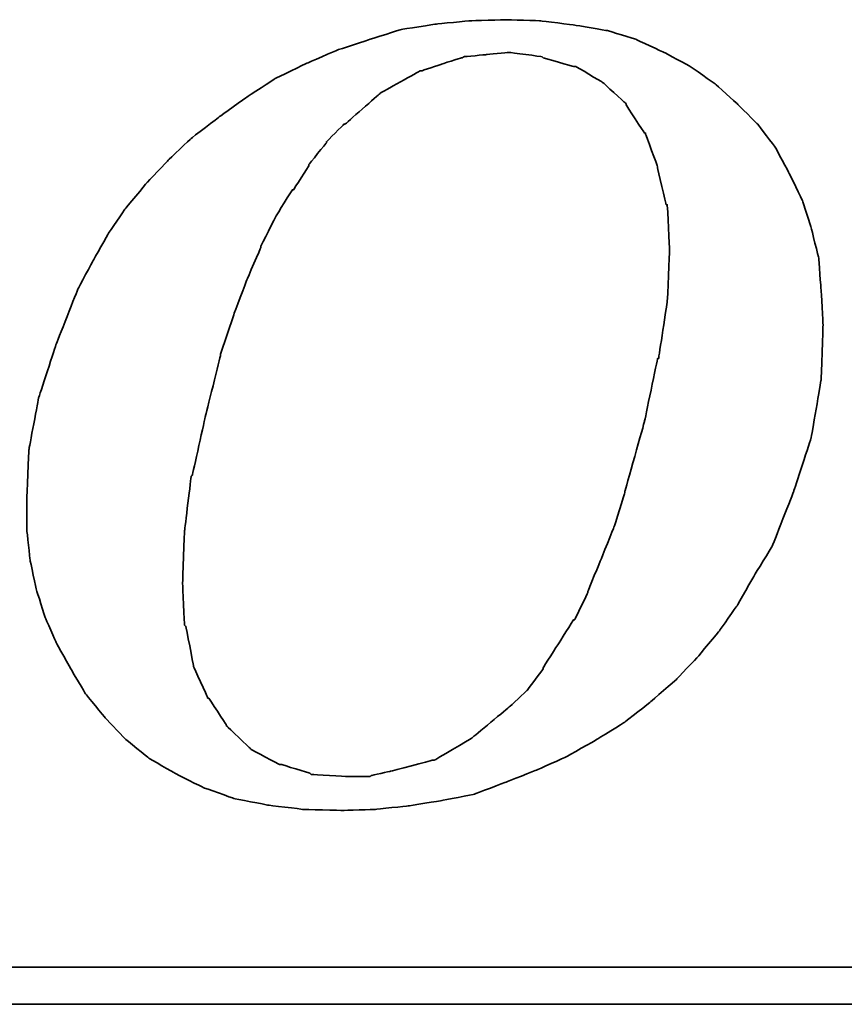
# Model space of a CAD drawing. Extents: x 927 to 1345, y 112 to 316.
# Tile 43 of 49: x 1247.18 to 1251.11, y 217.95 to 222.64. Entities that reach past the tile are written whole.
import ezdxf

# ---------------------------------------------------------------- set-up
doc = ezdxf.new("R2010")
doc.units = 0
doc.header["$MEASUREMENT"] = 0
doc.layers.add('DIM', color=4, linetype='CONTINUOUS')
doc.layers.add('layer 1', color=7, linetype='CONTINUOUS')

# ---------------------------------------------------------------- blocks, each defined once
blk = doc.blocks.new('TBI MOTION logo(完整正式版)')
at = {"layer": 'layer 1', "color": 22, "lineweight": 35}
for points, knots in [([(35.79625, -6.98375), (35.79625, -6.98375), (36.23125, -7.43875), (36.23125, -7.43875), (36.23125, -7.43875), (36.23125, -7.43875), (36.75625, -7.87125), (36.75625, -7.87125), (36.75625, -7.87125), (36.75625, -7.87125), (37.33125, -8.20375), (37.33125, -8.20375), (37.33125, -8.20375), (37.33125, -8.20375), (37.95625, -8.51875), (37.95625, -8.51875), (37.95625, -8.51875), (37.95625, -8.51875), (38.62625, -8.75875), (38.62625, -8.75875), (38.62625, -8.75875), (38.62625, -8.75875), (39.37125, -8.90375), (39.37125, -8.90375), (39.37125, -8.90375), (39.37125, -8.90375), (40.14125, -8.99875), (40.14125, -8.99875), (40.14125, -8.99875), (40.14125, -8.99875), (41.02625, -9.02375), (41.02625, -9.02375), (41.02625, -9.02375), (41.02625, -9.02375), (41.74625, -8.99875), (41.74625, -8.99875), (41.74625, -8.99875), (41.74625, -8.99875), (42.46625, -8.92375), (42.46625, -8.92375), (42.46625, -8.92375), (42.46625, -8.92375), (43.21125, -8.80625), (43.21125, -8.80625), (43.21125, -8.80625), (43.21125, -8.80625), (43.93125, -8.66375), (43.93125, -8.66375), (43.93125, -8.66375), (43.93125, -8.66375), (44.62625, -8.39875), (44.62625, -8.39875), (44.62625, -8.39875), (44.62625, -8.39875), (45.29625, -8.13375), (45.29625, -8.13375), (45.29625, -8.13375), (45.29625, -8.13375), (45.94625, -7.84375), (45.94625, -7.84375), (45.94625, -7.84375), (45.94625, -7.84375), (46.61625, -7.46375), (46.61625, -7.46375), (46.61625, -7.46375), (46.61625, -7.46375), (47.24125, -7.07875), (47.24125, -7.07875), (47.24125, -7.07875), (47.24125, -7.07875), (47.81625, -6.62375), (47.81625, -6.62375), (47.81625, -6.62375), (47.81625, -6.62375), (48.36875, -6.14375), (48.36875, -6.14375), (48.36875, -6.14375), (48.36875, -6.14375), (48.84625, -5.64125), (48.84625, -5.64125), (48.84625, -5.64125), (48.84625, -5.64125), (49.32625, -5.06375), (49.32625, -5.06375), (49.32625, -5.06375), (49.32625, -5.06375), (49.71125, -4.51374), (49.71125, -4.51374), (49.71125, -4.51374), (49.71125, -4.51374), (50.09625, -3.83874), (50.09625, -3.83874), (50.09625, -3.83874), (50.09625, -3.83874), (50.48125, -3.21374), (50.48125, -3.21374), (50.48125, -3.21374), (50.48125, -3.21374), (50.96125, -1.99125), (50.96125, -1.99125), (50.96125, -1.99125), (50.96125, -1.99125), (51.34375, -0.81875), (51.34375, -0.81875), (51.34375, -0.81875), (51.34375, -0.81875), (51.56125, 0.45624), (51.56125, 0.45624), (51.56125, 0.45624), (51.56125, 0.45624), (51.60625, 1.67624), (51.60625, 1.67624), (51.60625, 1.67624), (51.60625, 1.67624), (51.56125, 2.44625), (51.56125, 2.44625), (51.56125, 2.44625), (51.56125, 2.44625), (51.51125, 3.14125), (51.51125, 3.14125), (51.51125, 3.14125), (51.51125, 3.14125), (51.34375, 3.81125), (51.34375, 3.81125), (51.34375, 3.81125), (51.34375, 3.81125), (51.15125, 4.41125), (51.15125, 4.41125), (51.15125, 4.41125), (51.15125, 4.41125), (50.86125, 5.01125), (50.86125, 5.01125), (50.86125, 5.01125), (50.86125, 5.01125), (50.55125, 5.58875), (50.55125, 5.58875), (50.55125, 5.58875), (50.55125, 5.58875), (50.16625, 6.09125), (50.16625, 6.09125), (50.16625, 6.09125), (50.16625, 6.09125), (49.71125, 6.54875), (49.71125, 6.54875), (49.71125, 6.54875), (49.71125, 6.54875), (49.23125, 6.98125), (49.23125, 6.98125), (49.23125, 6.98125), (49.23125, 6.98125), (48.67875, 7.36625), (48.67875, 7.36625), (48.67875, 7.36625), (48.67875, 7.36625), (48.10375, 7.67625), (48.10375, 7.67625), (48.10375, 7.67625), (48.10375, 7.67625), (47.48125, 7.96375), (47.48125, 7.96375), (47.48125, 7.96375), (47.48125, 7.96375), (46.85625, 8.15625), (46.85625, 8.15625), (46.85625, 8.15625), (46.85625, 8.15625), (46.13625, 8.27624), (46.13625, 8.27624), (46.13625, 8.27624), (46.13625, 8.27624), (45.39125, 8.37125), (45.39125, 8.37125), (45.39125, 8.37125), (45.39125, 8.37125), (44.62625, 8.39624), (44.62625, 8.39624), (44.62625, 8.39624), (44.62625, 8.39624), (43.83625, 8.37125), (43.83625, 8.37125), (43.83625, 8.37125), (43.83625, 8.37125), (43.09125, 8.30125), (43.09125, 8.30125), (43.09125, 8.30125), (43.09125, 8.30125), (42.32125, 8.18125), (42.32125, 8.18125), (42.32125, 8.18125), (42.32125, 8.18125), (41.62875, 7.96375), (41.62875, 7.96375), (41.62875, 7.96375), (41.62875, 7.96375), (40.90625, 7.72625), (40.90625, 7.72625), (40.90625, 7.72625), (40.90625, 7.72625), (40.23624, 7.43625), (40.23624, 7.43625), (40.23624, 7.43625), (40.23624, 7.43625), (39.54124, 7.10125), (39.54124, 7.10125), (39.54124, 7.10125), (39.54124, 7.10125), (38.91625, 6.69125), (38.91625, 6.69125), (38.91625, 6.69125), (38.91625, 6.69125), (38.31625, 6.26125), (38.31625, 6.26125), (38.31625, 6.26125), (38.31625, 6.26125), (37.69125, 5.78125), (37.69125, 5.78125), (37.69125, 5.78125), (37.69125, 5.78125), (37.18625, 5.30125), (37.18625, 5.30125), (37.18625, 5.30125), (37.18625, 5.30125), (36.70625, 4.79624), (36.70625, 4.79624), (36.70625, 4.79624), (36.70625, 4.79624), (36.23125, 4.22125), (36.23125, 4.22125), (36.23125, 4.22125), (36.23125, 4.22125), (35.87124, 3.69375), (35.87124, 3.69375), (35.87124, 3.69375), (35.87124, 3.69375), (35.53125, 3.09125), (35.53125, 3.09125), (35.53125, 3.09125), (35.53125, 3.09125), (35.19875, 2.47125), (35.19875, 2.47125), (35.19875, 2.47125), (35.19875, 2.47125), (34.71625, 1.24625), (34.71625, 1.24625), (34.71625, 1.24625), (34.71625, 1.24625), (34.33125, 0.06874), (34.33125, 0.06874), (34.33125, 0.06874), (34.33125, 0.06874), (34.11625, -1.07875), (34.11625, -1.07875), (34.11625, -1.07875), (34.11625, -1.07875), (34.07125, -2.15875), (34.07125, -2.15875), (34.07125, -2.15875), (34.07125, -2.15875), (34.07125, -2.85375), (34.07125, -2.85375), (34.07125, -2.85375), (34.07125, -2.85375), (34.14125, -3.50375), (34.14125, -3.50375), (34.14125, -3.50375), (34.14125, -3.50375), (34.28625, -4.17375), (34.28625, -4.17375), (34.28625, -4.17375), (34.28625, -4.17375), (34.47625, -4.77624), (34.47625, -4.77624), (34.47625, -4.77624), (34.47625, -4.77624), (34.71625, -5.32625), (34.71625, -5.32625), (34.71625, -5.32625), (34.71625, -5.32625), (35.05375, -5.92875), (35.05375, -5.92875), (35.05375, -5.92875), (35.05375, -5.92875), (35.36375, -6.45375), (35.36375, -6.45375), (35.36375, -6.45375), (35.36375, -6.45375), (35.79625, -6.98375), (35.79625, -6.98375)], [0, 0, 0, 0, 0.01388889, 0.01388889, 0.01388889, 0.0138889, 0.02777778, 0.02777778, 0.02777778, 0.02777779, 0.04166667, 0.04166667, 0.04166667, 0.04166668, 0.05555556, 0.05555556, 0.05555556, 0.05555557, 0.06944444, 0.06944444, 0.06944444, 0.06944445, 0.08333333, 0.08333333, 0.08333333, 0.08333334, 0.09722222, 0.09722222, 0.09722222, 0.09722223, 0.11111111, 0.11111111, 0.11111111, 0.11111112, 0.125, 0.125, 0.125, 0.12500001, 0.13888889, 0.13888889, 0.13888889, 0.1388889, 0.15277778, 0.15277778, 0.15277778, 0.15277779, 0.16666667, 0.16666667, 0.16666667, 0.16666668, 0.18055556, 0.18055556, 0.18055556, 0.18055557, 0.19444444, 0.19444444, 0.19444444, 0.19444445, 0.20833333, 0.20833333, 0.20833333, 0.20833334, 0.22222222, 0.22222222, 0.22222222, 0.22222223, 0.23611111, 0.23611111, 0.23611111, 0.23611112, 0.25, 0.25, 0.25, 0.25000001, 0.26388889, 0.26388889, 0.26388889, 0.2638889, 0.27777778, 0.27777778, 0.27777778, 0.27777779, 0.29166667, 0.29166667, 0.29166667, 0.29166668, 0.30555556, 0.30555556, 0.30555556, 0.30555557, 0.31944444, 0.31944444, 0.31944444, 0.31944445, 0.33333333, 0.33333333, 0.33333333, 0.33333334, 0.34722222, 0.34722222, 0.34722222, 0.34722223, 0.36111111, 0.36111111, 0.36111111, 0.36111112, 0.375, 0.375, 0.375, 0.37500001, 0.38888889, 0.38888889, 0.38888889, 0.3888889, 0.40277778, 0.40277778, 0.40277778, 0.40277779, 0.41666667, 0.41666667, 0.41666667, 0.41666668, 0.43055556, 0.43055556, 0.43055556, 0.43055557, 0.44444444, 0.44444444, 0.44444444, 0.44444445, 0.45833333, 0.45833333, 0.45833333, 0.45833334, 0.47222222, 0.47222222, 0.47222222, 0.47222223, 0.48611111, 0.48611111, 0.48611111, 0.48611112, 0.5, 0.5, 0.5, 0.50000001, 0.51388889, 0.51388889, 0.51388889, 0.5138889, 0.52777778, 0.52777778, 0.52777778, 0.52777779, 0.54166667, 0.54166667, 0.54166667, 0.54166668, 0.55555556, 0.55555556, 0.55555556, 0.55555557, 0.56944444, 0.56944444, 0.56944444, 0.56944445, 0.58333333, 0.58333333, 0.58333333, 0.58333334, 0.59722222, 0.59722222, 0.59722222, 0.59722223, 0.61111111, 0.61111111, 0.61111111, 0.61111112, 0.625, 0.625, 0.625, 0.62500001, 0.63888889, 0.63888889, 0.63888889, 0.6388889, 0.65277778, 0.65277778, 0.65277778, 0.65277779, 0.66666667, 0.66666667, 0.66666667, 0.66666668, 0.68055556, 0.68055556, 0.68055556, 0.68055557, 0.69444444, 0.69444444, 0.69444444, 0.69444445, 0.70833333, 0.70833333, 0.70833333, 0.70833334, 0.72222222, 0.72222222, 0.72222222, 0.72222223, 0.73611111, 0.73611111, 0.73611111, 0.73611112, 0.75, 0.75, 0.75, 0.75000001, 0.76388889, 0.76388889, 0.76388889, 0.7638889, 0.77777778, 0.77777778, 0.77777778, 0.77777779, 0.79166667, 0.79166667, 0.79166667, 0.79166668, 0.80555556, 0.80555556, 0.80555556, 0.80555557, 0.81944444, 0.81944444, 0.81944444, 0.81944445, 0.83333333, 0.83333333, 0.83333333, 0.83333334, 0.84722222, 0.84722222, 0.84722222, 0.84722223, 0.86111111, 0.86111111, 0.86111111, 0.86111112, 0.875, 0.875, 0.875, 0.87500001, 0.88888889, 0.88888889, 0.88888889, 0.8888889, 0.90277778, 0.90277778, 0.90277778, 0.90277779, 0.91666667, 0.91666667, 0.91666667, 0.91666668, 0.93055556, 0.93055556, 0.93055556, 0.93055557, 0.94444444, 0.94444444, 0.94444444, 0.94444445, 0.95833333, 0.95833333, 0.95833333, 0.95833334, 0.97222222, 0.97222222, 0.97222222, 0.97222223, 0.98611111, 0.98611111, 0.98611111, 0.98611112, 1, 1, 1, 1]), ([(38.33875, 1.03124), (38.33875, 1.03124), (38.62625, 1.89625), (38.62625, 1.89625), (38.62625, 1.89625), (38.62625, 1.89625), (38.91625, 2.66375), (38.91625, 2.66375), (38.91625, 2.66375), (38.91625, 2.66375), (39.22625, 3.38125), (39.22625, 3.38125), (39.22625, 3.38125), (39.22625, 3.38125), (39.22625, 3.40624), (39.22625, 3.40624), (39.22625, 3.40624), (39.22625, 3.40624), (39.56124, 4.07624), (39.56124, 4.07624), (39.56124, 4.07624), (39.56124, 4.07624), (39.92125, 4.65125), (39.92125, 4.65125), (39.92125, 4.65125), (39.92125, 4.65125), (39.94625, 4.65125), (39.94625, 4.65125), (39.94625, 4.65125), (39.94625, 4.65125), (40.28125, 5.17875), (40.28125, 5.17875), (40.28125, 5.17875), (40.28125, 5.17875), (40.28125, 5.20375), (40.28125, 5.20375), (40.28125, 5.20375), (40.28125, 5.20375), (40.66875, 5.68625), (40.66875, 5.68625), (40.66875, 5.68625), (40.66875, 5.68625), (40.66875, 5.70625), (40.66875, 5.70625), (40.66875, 5.70625), (40.66875, 5.70625), (41.05124, 6.09125), (41.05124, 6.09125), (41.05124, 6.09125), (41.05124, 6.09125), (41.07625, 6.09125), (41.07625, 6.09125), (41.07625, 6.09125), (41.07625, 6.09125), (41.84125, 6.76625), (41.84125, 6.76625), (41.84125, 6.76625), (41.84125, 6.76625), (41.86625, 6.78625), (41.86625, 6.78625), (41.86625, 6.78625), (41.86625, 6.78625), (42.73125, 7.26624), (42.73125, 7.26624), (42.73125, 7.26624), (42.73125, 7.26624), (42.75625, 7.26624), (42.75625, 7.26624), (42.75625, 7.26624), (42.75625, 7.26624), (43.18625, 7.41125), (43.18625, 7.41125), (43.18625, 7.41125), (43.18625, 7.41125), (43.64125, 7.55625), (43.64125, 7.55625), (43.64125, 7.55625), (43.64125, 7.55625), (43.66625, 7.55625), (43.66625, 7.55625), (43.66625, 7.55625), (43.66625, 7.55625), (43.69125, 7.58124), (43.69125, 7.58124), (43.69125, 7.58124), (43.69125, 7.58124), (44.19125, 7.62625), (44.19125, 7.62625), (44.19125, 7.62625), (44.19125, 7.62625), (44.67125, 7.67625), (44.67125, 7.67625), (44.67125, 7.67625), (44.67125, 7.67625), (44.69625, 7.67625), (44.69625, 7.67625), (44.69625, 7.67625), (44.69625, 7.67625), (45.41875, 7.58124), (45.41875, 7.58124), (45.41875, 7.58124), (45.41875, 7.58124), (45.44125, 7.55625), (45.44125, 7.55625), (45.44125, 7.55625), (45.44125, 7.55625), (46.11125, 7.36625), (46.11125, 7.36625), (46.11125, 7.36625), (46.11125, 7.36625), (46.13625, 7.36625), (46.13625, 7.36625), (46.13625, 7.36625), (46.13625, 7.36625), (46.15875, 7.36625), (46.15875, 7.36625), (46.15875, 7.36625), (46.15875, 7.36625), (46.73625, 7.02624), (46.73625, 7.02624), (46.73625, 7.02624), (46.73625, 7.02624), (46.76125, 7.00624), (46.76125, 7.00624), (46.76125, 7.00624), (46.76125, 7.00624), (47.24125, 6.57124), (47.24125, 6.57124), (47.24125, 6.57124), (47.24125, 6.57124), (47.26625, 6.54875), (47.26625, 6.54875), (47.26625, 6.54875), (47.26625, 6.54875), (47.26625, 6.52375), (47.26625, 6.52375), (47.26625, 6.52375), (47.26625, 6.52375), (47.67375, 5.89875), (47.67375, 5.89875), (47.67375, 5.89875), (47.67375, 5.89875), (47.69625, 5.89875), (47.69625, 5.89875), (47.69625, 5.89875), (47.69625, 5.89875), (47.69625, 5.87625), (47.69625, 5.87625), (47.69625, 5.87625), (47.69625, 5.87625), (47.96125, 5.15625), (47.96125, 5.15625), (47.96125, 5.15625), (47.96125, 5.15625), (47.96125, 5.13125), (47.96125, 5.13125), (47.96125, 5.13125), (47.96125, 5.13125), (48.15125, 4.31875), (48.15125, 4.31875), (48.15125, 4.31875), (48.15125, 4.31875), (48.17625, 4.31875), (48.17625, 4.31875), (48.17625, 4.31875), (48.17625, 4.31875), (48.17625, 4.29125), (48.17625, 4.29125), (48.17625, 4.29125), (48.17625, 4.29125), (48.22625, 3.33125), (48.22625, 3.33125), (48.22625, 3.33125), (48.22625, 3.33125), (48.22625, 3.30875), (48.22625, 3.30875), (48.22625, 3.30875), (48.22625, 3.30875), (48.17625, 2.20624), (48.17625, 2.20624), (48.17625, 2.20624), (48.17625, 2.20624), (48.17625, 2.18124), (48.17625, 2.18124), (48.17625, 2.18124), (48.17625, 2.18124), (47.98375, 0.93624), (47.98375, 0.93624), (47.98375, 0.93624), (47.98375, 0.93624), (47.96125, 0.93624), (47.96125, 0.93624), (47.96125, 0.93624), (47.96125, 0.93624), (47.67375, -0.45874), (47.67375, -0.45874), (47.67375, -0.45874), (47.67375, -0.45874), (47.24125, -1.99125), (47.24125, -1.99125), (47.24125, -1.99125), (47.24125, -1.99125), (47.24125, -2.01874), (47.24125, -2.01874), (47.24125, -2.01874), (47.24125, -2.01874), (47.00125, -2.78375), (47.00125, -2.78375), (47.00125, -2.78375), (47.00125, -2.78375), (46.71125, -3.50375), (46.71125, -3.50375), (46.71125, -3.50375), (46.71125, -3.50375), (46.42625, -4.19875), (46.42625, -4.19875), (46.42625, -4.19875), (46.42625, -4.19875), (46.42625, -4.22375), (46.42625, -4.22375), (46.42625, -4.22375), (46.42625, -4.22375), (46.13625, -4.82374), (46.13625, -4.82374), (46.13625, -4.82374), (46.13625, -4.82374), (46.11125, -4.82374), (46.11125, -4.82374), (46.11125, -4.82374), (46.11125, -4.82374), (45.77625, -5.35125), (45.77625, -5.35125), (45.77625, -5.35125), (45.77625, -5.35125), (45.44125, -5.87875), (45.44125, -5.87875), (45.44125, -5.87875), (45.44125, -5.87875), (45.44125, -5.90375), (45.44125, -5.90375), (45.44125, -5.90375), (45.44125, -5.90375), (45.10625, -6.35875), (45.10625, -6.35875), (45.10625, -6.35875), (45.10625, -6.35875), (45.08125, -6.38375), (45.08125, -6.38375), (45.08125, -6.38375), (45.08125, -6.38375), (44.69625, -6.74375), (44.69625, -6.74375), (44.69625, -6.74375), (44.69625, -6.74375), (43.88375, -7.41625), (43.88375, -7.41625), (43.88375, -7.41625), (43.88375, -7.41625), (43.85625, -7.43875), (43.85625, -7.43875), (43.85625, -7.43875), (43.85625, -7.43875), (43.04125, -7.91875), (43.04125, -7.91875), (43.04125, -7.91875), (43.04125, -7.91875), (43.01625, -7.91875), (43.01625, -7.91875), (43.01625, -7.91875), (43.01625, -7.91875), (42.99625, -7.91875), (42.99625, -7.91875), (42.99625, -7.91875), (42.99625, -7.91875), (42.08125, -8.15875), (42.08125, -8.15875), (42.08125, -8.15875), (42.08125, -8.15875), (41.65125, -8.25625), (41.65125, -8.25625), (41.65125, -8.25625), (41.65125, -8.25625), (41.62875, -8.27875), (41.62875, -8.27875), (41.62875, -8.27875), (41.62875, -8.27875), (41.60125, -8.27875), (41.60125, -8.27875), (41.60125, -8.27875), (41.60125, -8.27875), (41.12125, -8.27875), (41.12125, -8.27875), (41.12125, -8.27875), (41.12125, -8.27875), (40.35624, -8.23125), (40.35624, -8.23125), (40.35624, -8.23125), (40.35624, -8.23125), (40.33125, -8.23125), (40.33125, -8.23125), (40.33125, -8.23125), (40.33125, -8.23125), (40.30625, -8.20375), (40.30625, -8.20375), (40.30625, -8.20375), (40.30625, -8.20375), (39.68375, -8.01375), (39.68375, -8.01375), (39.68375, -8.01375), (39.68375, -8.01375), (39.66124, -8.01375), (39.66124, -8.01375), (39.66124, -8.01375), (39.66124, -8.01375), (39.63625, -8.01375), (39.63625, -8.01375), (39.63625, -8.01375), (39.63625, -8.01375), (39.01125, -7.67875), (39.01125, -7.67875), (39.01125, -7.67875), (39.01125, -7.67875), (38.98875, -7.65375), (38.98875, -7.65375), (38.98875, -7.65375), (38.98875, -7.65375), (38.48625, -7.17375), (38.48625, -7.17375), (38.48625, -7.17375), (38.48625, -7.17375), (38.45875, -7.14875), (38.45875, -7.14875), (38.45875, -7.14875), (38.45875, -7.14875), (38.45875, -7.12875), (38.45875, -7.12875), (38.45875, -7.12875), (38.45875, -7.12875), (38.07625, -6.54875), (38.07625, -6.54875), (38.07625, -6.54875), (38.07625, -6.54875), (38.05125, -6.54875), (38.05125, -6.54875), (38.05125, -6.54875), (38.05125, -6.54875), (38.05125, -6.52875), (38.05125, -6.52875), (38.05125, -6.52875), (38.05125, -6.52875), (37.74125, -5.85375), (37.74125, -5.85375), (37.74125, -5.85375), (37.74125, -5.85375), (37.74125, -5.82875), (37.74125, -5.82875), (37.74125, -5.82875), (37.74125, -5.82875), (37.57375, -4.96875), (37.57375, -4.96875), (37.57375, -4.96875), (37.57375, -4.96875), (37.54625, -4.94375), (37.54625, -4.94375), (37.54625, -4.94375), (37.54625, -4.94375), (37.50125, -4.03375), (37.50125, -4.03375), (37.50125, -4.03375), (37.50125, -4.03375), (37.50125, -4.00875), (37.50125, -4.00875), (37.50125, -4.00875), (37.50125, -4.00875), (37.54625, -2.85375), (37.54625, -2.85375), (37.54625, -2.85375), (37.54625, -2.85375), (37.69125, -1.65875), (37.69125, -1.65875), (37.69125, -1.65875), (37.69125, -1.65875), (37.71624, -1.63375), (37.71624, -1.63375), (37.71624, -1.63375), (37.71624, -1.63375), (38.00375, -0.33875), (38.00375, -0.33875), (38.00375, -0.33875), (38.00375, -0.33875), (38.33875, 1.00624), (38.33875, 1.00624), (38.33875, 1.00624), (38.33875, 1.00624), (38.33875, 1.03124), (38.33875, 1.03124)], [0, 0, 0, 0, 0.01010101, 0.01010101, 0.01010101, 0.01010102, 0.02020202, 0.02020202, 0.02020202, 0.02020203, 0.03030303, 0.03030303, 0.03030303, 0.03030304, 0.04040404, 0.04040404, 0.04040404, 0.04040405, 0.05050505, 0.05050505, 0.05050505, 0.05050506, 0.06060606, 0.06060606, 0.06060606, 0.06060607, 0.07070707, 0.07070707, 0.07070707, 0.07070708, 0.08080808, 0.08080808, 0.08080808, 0.08080809, 0.09090909, 0.09090909, 0.09090909, 0.0909091, 0.1010101, 0.1010101, 0.1010101, 0.10101011, 0.11111111, 0.11111111, 0.11111111, 0.11111112, 0.12121212, 0.12121212, 0.12121212, 0.12121213, 0.13131313, 0.13131313, 0.13131313, 0.13131314, 0.14141414, 0.14141414, 0.14141414, 0.14141415, 0.15151515, 0.15151515, 0.15151515, 0.15151516, 0.16161616, 0.16161616, 0.16161616, 0.16161617, 0.17171717, 0.17171717, 0.17171717, 0.17171718, 0.18181818, 0.18181818, 0.18181818, 0.18181819, 0.19191919, 0.19191919, 0.19191919, 0.1919192, 0.2020202, 0.2020202, 0.2020202, 0.20202021, 0.21212121, 0.21212121, 0.21212121, 0.21212122, 0.22222222, 0.22222222, 0.22222222, 0.22222223, 0.23232323, 0.23232323, 0.23232323, 0.23232324, 0.24242424, 0.24242424, 0.24242424, 0.24242425, 0.25252525, 0.25252525, 0.25252525, 0.25252526, 0.26262626, 0.26262626, 0.26262626, 0.26262627, 0.27272727, 0.27272727, 0.27272727, 0.27272728, 0.28282828, 0.28282828, 0.28282828, 0.28282829, 0.29292929, 0.29292929, 0.29292929, 0.2929293, 0.3030303, 0.3030303, 0.3030303, 0.30303031, 0.31313131, 0.31313131, 0.31313131, 0.31313132, 0.32323232, 0.32323232, 0.32323232, 0.32323233, 0.33333333, 0.33333333, 0.33333333, 0.33333334, 0.34343434, 0.34343434, 0.34343434, 0.34343435, 0.35353535, 0.35353535, 0.35353535, 0.35353536, 0.36363636, 0.36363636, 0.36363636, 0.36363637, 0.37373737, 0.37373737, 0.37373737, 0.37373738, 0.38383838, 0.38383838, 0.38383838, 0.38383839, 0.39393939, 0.39393939, 0.39393939, 0.3939394, 0.4040404, 0.4040404, 0.4040404, 0.40404041, 0.41414141, 0.41414141, 0.41414141, 0.41414142, 0.42424242, 0.42424242, 0.42424242, 0.42424243, 0.43434343, 0.43434343, 0.43434343, 0.43434344, 0.44444444, 0.44444444, 0.44444444, 0.44444445, 0.45454545, 0.45454545, 0.45454545, 0.45454546, 0.46464646, 0.46464646, 0.46464646, 0.46464647, 0.47474747, 0.47474747, 0.47474747, 0.47474748, 0.48484848, 0.48484848, 0.48484848, 0.48484849, 0.49494949, 0.49494949, 0.49494949, 0.4949495, 0.50505051, 0.50505051, 0.50505051, 0.50505052, 0.51515152, 0.51515152, 0.51515152, 0.51515153, 0.52525253, 0.52525253, 0.52525253, 0.52525254, 0.53535354, 0.53535354, 0.53535354, 0.53535355, 0.54545455, 0.54545455, 0.54545455, 0.54545456, 0.55555556, 0.55555556, 0.55555556, 0.55555557, 0.56565657, 0.56565657, 0.56565657, 0.56565658, 0.57575758, 0.57575758, 0.57575758, 0.57575759, 0.58585859, 0.58585859, 0.58585859, 0.5858586, 0.5959596, 0.5959596, 0.5959596, 0.59595961, 0.60606061, 0.60606061, 0.60606061, 0.60606062, 0.61616162, 0.61616162, 0.61616162, 0.61616163, 0.62626263, 0.62626263, 0.62626263, 0.62626264, 0.63636364, 0.63636364, 0.63636364, 0.63636365, 0.64646465, 0.64646465, 0.64646465, 0.64646466, 0.65656566, 0.65656566, 0.65656566, 0.65656567, 0.66666667, 0.66666667, 0.66666667, 0.66666668, 0.67676768, 0.67676768, 0.67676768, 0.67676769, 0.68686869, 0.68686869, 0.68686869, 0.6868687, 0.6969697, 0.6969697, 0.6969697, 0.69696971, 0.70707071, 0.70707071, 0.70707071, 0.70707072, 0.71717172, 0.71717172, 0.71717172, 0.71717173, 0.72727273, 0.72727273, 0.72727273, 0.72727274, 0.73737374, 0.73737374, 0.73737374, 0.73737375, 0.74747475, 0.74747475, 0.74747475, 0.74747476, 0.75757576, 0.75757576, 0.75757576, 0.75757577, 0.76767677, 0.76767677, 0.76767677, 0.76767678, 0.77777778, 0.77777778, 0.77777778, 0.77777779, 0.78787879, 0.78787879, 0.78787879, 0.7878788, 0.7979798, 0.7979798, 0.7979798, 0.79797981, 0.80808081, 0.80808081, 0.80808081, 0.80808082, 0.81818182, 0.81818182, 0.81818182, 0.81818183, 0.82828283, 0.82828283, 0.82828283, 0.82828284, 0.83838384, 0.83838384, 0.83838384, 0.83838385, 0.84848485, 0.84848485, 0.84848485, 0.84848486, 0.85858586, 0.85858586, 0.85858586, 0.85858587, 0.86868687, 0.86868687, 0.86868687, 0.86868688, 0.87878788, 0.87878788, 0.87878788, 0.87878789, 0.88888889, 0.88888889, 0.88888889, 0.8888889, 0.8989899, 0.8989899, 0.8989899, 0.89898991, 0.90909091, 0.90909091, 0.90909091, 0.90909092, 0.91919192, 0.91919192, 0.91919192, 0.91919193, 0.92929293, 0.92929293, 0.92929293, 0.92929294, 0.93939394, 0.93939394, 0.93939394, 0.93939395, 0.94949495, 0.94949495, 0.94949495, 0.94949496, 0.95959596, 0.95959596, 0.95959596, 0.95959597, 0.96969697, 0.96969697, 0.96969697, 0.96969698, 0.97979798, 0.97979798, 0.97979798, 0.97979799, 0.98989899, 0.98989899, 0.98989899, 0.989899, 1, 1, 1, 1]), ([(75.90875, -9.47875), (75.90875, -9.47875), (75.90875, -12.28625), (75.90875, -12.28625), (75.90875, -12.28625), (75.90875, -12.28625), (75.90875, -12.47875), (75.90875, -12.47875), (75.90875, -12.47875), (75.90875, -12.47875), (75.71625, -12.47875), (75.71625, -12.47875), (75.71625, -12.47875), (75.71625, -12.47875), (-88.32875, -12.47875), (-88.32875, -12.47875), (-88.32875, -12.47875), (-88.32875, -12.47875), (-88.32875, -13.29375), (-88.32875, -13.29375), (-88.32875, -13.29375), (-88.32875, -13.29375), (82.89125, -13.29375), (82.89125, -13.29375), (82.89125, -13.29375), (82.89125, -13.29375), (75.90875, -9.47875), (75.90875, -9.47875)], [0, 0, 0, 0, 0.14285714, 0.14285714, 0.14285714, 0.14285715, 0.28571429, 0.28571429, 0.28571429, 0.2857143, 0.42857143, 0.42857143, 0.42857143, 0.42857144, 0.57142857, 0.57142857, 0.57142857, 0.57142858, 0.71428571, 0.71428571, 0.71428571, 0.71428572, 0.85714286, 0.85714286, 0.85714286, 0.85714287, 1, 1, 1, 1])]:
    blk.add_open_spline(points, degree=3, knots=knots, dxfattribs=at)

msp = doc.modelspace()

# ---------------------------------------------------------------- block references
at = {"layer": 'DIM', "xscale": 0.2159999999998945, "yscale": 0.2159999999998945, "zscale": 0.2159999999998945}
msp.add_blockref('TBI MOTION logo(完整正式版)', (1239.85943, 220.82168), dxfattribs=at)

doc.saveas('drawing.dxf')
